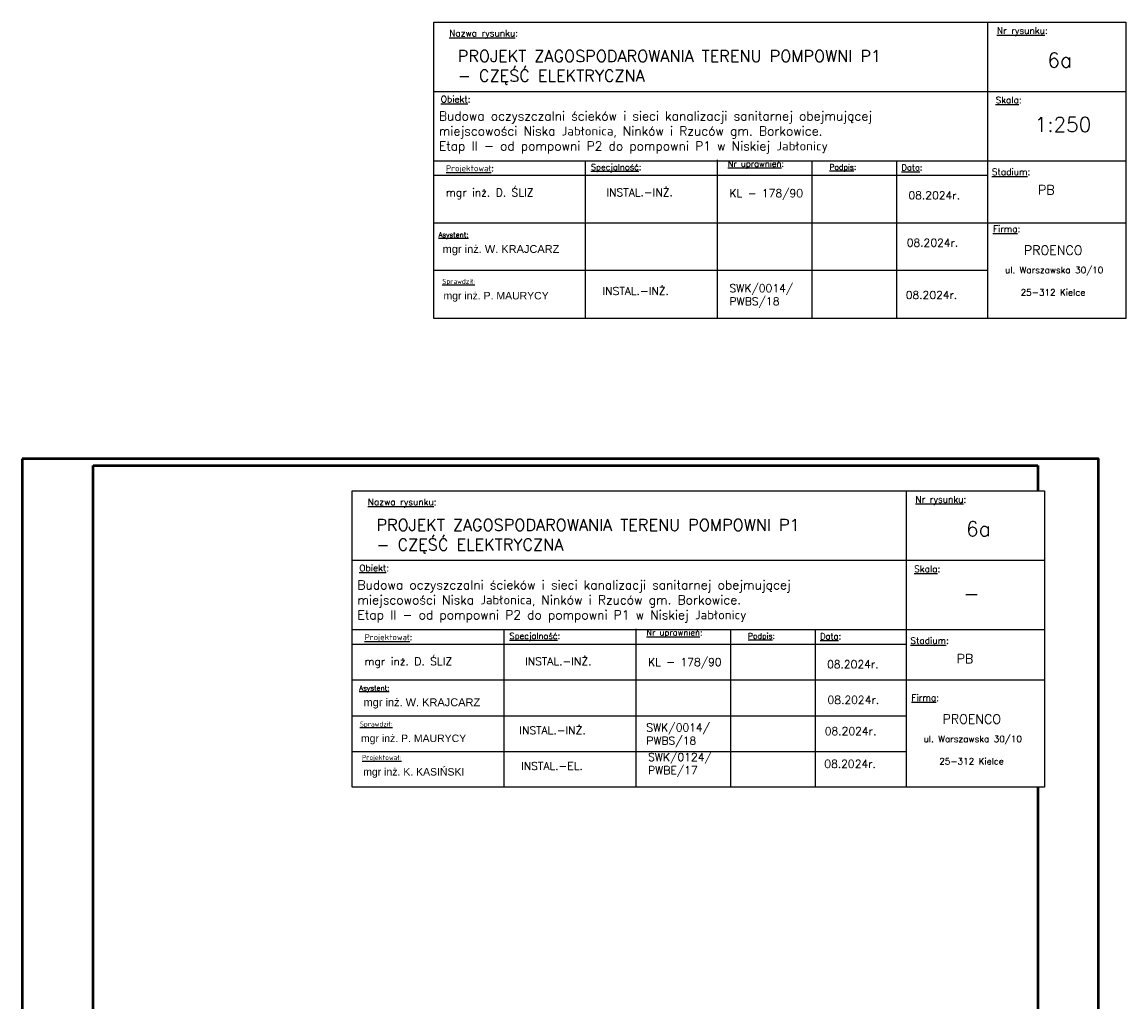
# Model space of a CAD drawing. Header units: millimetres. Extents: x 5659 to 8126, y 727 to 2118.
# Tile 2 of 53: x 6687 to 6903, y 942 to 1133. Entities that reach past the tile are written whole.
import ezdxf

# ---------------------------------------------------------------- set-up
doc = ezdxf.new("R2010")
doc.units = ezdxf.units.MM
doc.header["$XCLIPFRAME"] = 0
doc.set_wipeout_variables(frame=1)
doc.linetypes.add('GDE', pattern=[0])
for name, color, linetype, lineweight in [('EDZPD_L_0', 3, 'GDE', 18), ('ons', 6, 'Continuous', 50), ('TABELKI', 7, 'Continuous', 25)]:
    doc.layers.add(name, color=color, linetype=linetype, lineweight=lineweight)
doc.styles.get("Standard").update_dxf_attribs({"font": 'arial.ttf'})
picture_1 = doc.add_image_def('image4.jpg', size_in_pixel=(2480, 3507))

msp = doc.modelspace()

# ---------------------------------------------------------------- linework, layer by layer
at = {"layer": 'EDZPD_L_0', "linetype": 'GDE'}
for p, q in [((6851.65, 1110.841), (6851.178, 1111.453)), ((6835.772, 1019.407), (6835.299, 1020.018))]:
    msp.add_line(p, q, dxfattribs=at)
at = {"layer": 'ons'}
msp.add_lwpolyline([(6687.28, 1048.127), (6687.28, 751.127), (6897.28, 751.127), (6897.28, 1048.127), (6687.28, 1048.127)], dxfattribs=at)
at = {"layer": 'TABELKI'}
for p, q in [((6835.085, 1104.389), (6902.597, 1104.389)), ((6819.206, 1012.954), (6886.718, 1012.954))]:
    msp.add_line(p, q, dxfattribs=at)

# ---------------------------------------------------------------- pictures from other files: only their frames are drawn
at = {"layer": 'ons', "color": 7, "true_color": 0xffffff}
image = msp.add_image(picture_1, insert=(6684.133, 754.093), size_in_units=(209.973, 296.926), dxfattribs=at)
image.set_boundary_path([(200.175, 49.11), (2377.022, 3463.226)])

# ---------------------------------------------------------------- next in the draw order: wipeouts: each hides what was drawn before it
for points in [[(6767.573, 1133.282), (6902.597, 1133.282), (6902.597, 1075.495), (6767.573, 1075.495)], [(6751.694, 1041.848), (6886.718, 1041.848), (6886.718, 984.06), (6751.694, 984.06)]]:
    msp.add_wipeout(points).dxf.layer = 'TABELKI'

# ---------------------------------------------------------------- next in the draw order: linework, layer by layer
at = {"layer": 'TABELKI'}
for p, q in [((6835.085, 1104.389), (6902.597, 1104.389)), ((6819.206, 1012.954), (6886.718, 1012.954))]:
    msp.add_line(p, q, dxfattribs=at)

# ---------------------------------------------------------------- next in the draw order: wipeouts: each hides what was drawn before it
for points in [[(6767.573, 1133.282), (6902.597, 1133.282), (6902.597, 1075.495), (6767.573, 1075.495)], [(6751.694, 1041.848), (6886.718, 1041.848), (6886.718, 984.06), (6751.694, 984.06)]]:
    msp.add_wipeout(points).dxf.layer = 'TABELKI'

# ---------------------------------------------------------------- next in the draw order: linework, layer by layer
for p, q in [((6767.573, 1133.282), (6902.597, 1133.282)), ((6767.573, 1075.495), (6767.573, 1133.282)), ((6875.59, 1133.282), (6875.59, 1075.495)), ((6902.597, 1133.282), (6902.597, 1075.495)), ((6767.573, 1119.769), (6902.597, 1119.769)), ((6767.573, 1106.255), (6902.597, 1106.255)), ((6797.142, 1106.255), (6797.145, 1075.495)), ((6822.857, 1106.412), (6822.86, 1075.495)), ((6841.315, 1106.255), (6841.318, 1075.495)), ((6857.829, 1106.099), (6857.832, 1075.495)), ((6767.573, 1103.418), (6875.59, 1103.418)), ((6767.573, 1094.153), (6902.597, 1094.153)), ((6767.582, 1084.888), (6875.599, 1084.888)), ((6902.597, 1075.495), (6767.573, 1075.495)), ((6751.694, 1041.848), (6886.718, 1041.848)), ((6751.694, 984.06), (6751.694, 1041.848)), ((6859.712, 1041.848), (6859.712, 984.06)), ((6886.718, 1041.848), (6886.718, 984.06)), ((6751.694, 1028.334), (6886.718, 1028.334)), ((6751.694, 1014.821), (6886.718, 1014.821)), ((6781.263, 1014.821), (6781.266, 984.06)), ((6806.979, 1014.977), (6806.982, 984.06)), ((6825.436, 1014.821), (6825.439, 984.06)), ((6841.95, 1014.664), (6841.953, 984.06)), ((6751.694, 1011.984), (6859.712, 1011.984)), ((6751.694, 1005.003), (6886.718, 1005.003)), ((6751.694, 998.022), (6859.712, 998.022)), ((6886.718, 984.06), (6751.694, 984.06))]:
    msp.add_line(p, q, dxfattribs=at)
msp.add_lwpolyline([(6751.694, 991.041), (6859.712, 991.041)], dxfattribs=at)

# ---------------------------------------------------------------- next in the draw order: texts
at = {"layer": 'TABELKI', "attachment_point": 1}
for s, insert, char_height, width in [('{\\Fsimplex.shx|c238;\\LNazwa rysunku\\l:}', (6770.607, 1131.762), 1.27764, 51.28511), ('{\\Fsimplex.shx|c238;\\LNr rysunku\\l:}', (6877.436, 1132.272), 1.27764, 51.28511), ('{\\Fsimplex.shx|c238;\\LObiekt\\l:}', (6768.941, 1118.893), 1.27764, 51.28511), ('{\\Fsimplex.shx|c238;\\LSkala\\l:}', (6877.181, 1118.72), 1.27764, 51.28511), ('{\\Fsimplex.shx|c238;\\LProjektował\\l:}', (6769.976, 1105.361), 1.17936, 47.3401), ('{\\Fsimplex|c238;\\LSpecjalność\\l:}', (6798.237, 1105.599), 1.17936, 47.3401), ('{\\Fsimplex.shx|c238;\\LNr uprawnień\\l:}', (6824.927, 1106.255), 1.17936, 47.3401), ('{\\Fsimplex.shx|c238;\\LPodpis\\l:}', (6844.767, 1105.552), 1.08108, 47.3401), ('{\\Fsimplex.shx|c238;\\LData\\l:}', (6858.821, 1105.523), 1.17936, 47.3401), ('{\\Fsimplex.shx|c238;\\LStadium\\l:}', (6876.443, 1104.728), 1.27764, 51.28511), ('{\\fsimplex.shx|b0|i0|c238|p0;\\LAsystent:}', (6768.505, 1092.292), 0.9828, 39.45009), ('{\\Fsimplex.shx|c238;\\LFirma\\l:}', (6876.654, 1093.598), 1.27764, 51.28511), ('{\\Fsimplex.shx|c238;ul. Warszawska 30/10}', (6879.006, 1085.555), 1.26126, 35.50508), ('{\\fsimplex.shx|b0|i0|c238|p0;\\LSprawdził:}', (6769.248, 1083.212), 0.9828, 39.45009), ('{\\Fsimplex.shx|c238;25-312 Kielce}', (6882.062, 1081.192), 1.26126, 35.50508), ('{\\Fsimplex.shx|c238;\\LNazwa rysunku\\l:}', (6754.729, 1040.327), 1.27764, 51.28511), ('{\\Fsimplex.shx|c238;\\LNr rysunku\\l:}', (6861.557, 1040.837), 1.27764, 51.28511), ('{\\Fsimplex.shx|c238;\\LObiekt\\l:}', (6753.063, 1027.458), 1.27764, 51.28511), ('{\\Fsimplex.shx|c238;\\LSkala\\l:}', (6861.302, 1027.286), 1.27764, 51.28511), ('{\\Fsimplex.shx|c238;\\LProjektował\\l:}', (6754.097, 1013.927), 1.17936, 47.3401), ('{\\Fsimplex|c238;\\LSpecjalność\\l:}', (6782.359, 1014.165), 1.17936, 47.3401), ('{\\Fsimplex.shx|c238;\\LNr uprawnień\\l:}', (6809.048, 1014.821), 1.17936, 47.3401), ('{\\Fsimplex.shx|c238;\\LPodpis\\l:}', (6828.888, 1014.117), 1.08108, 47.3401), ('{\\Fsimplex.shx|c238;\\LData\\l:}', (6842.943, 1014.088), 1.17936, 47.3401), ('{\\Fsimplex.shx|c238;\\LStadium\\l:}', (6860.565, 1013.294), 1.27764, 51.28511), ('{\\fsimplex.shx|b0|i0|c238|p0;\\LAsystent:}', (6753.062, 1003.904), 0.9828, 39.45009), ('{\\Fsimplex.shx|c238;\\LFirma\\l:}', (6860.775, 1002.164), 1.27764, 51.28511), ('{\\fsimplex.shx|b0|i0|c238|p0;\\LSprawdził:}', (6753.152, 996.892), 0.9828, 39.45009), ('{\\Fsimplex.shx|c238;ul. Warszawska 30/10}', (6863.128, 994.12), 1.26126, 35.50508), ('{\\fsimplex.shx|b0|i0|c238|p0;\\LProjektował:}', (6753.587, 990.363), 0.9828, 39.45009), ('{\\Fsimplex.shx|c238;25-312 Kielce}', (6866.184, 989.758), 1.26126, 35.50508)]:
    msp.add_mtext(s, dxfattribs=dict(at, insert=insert, char_height=char_height, width=width))
at = {"layer": 'TABELKI', "lineweight": 25, "attachment_point": 1}
for s, insert, char_height, width in [('{\\fsimplex.shx|b0|i0|c238|p0;PROJEKT ZAGOSPODAROWANIA TERENU POMPOWNI P1 \\P- CZĘŚĆ ELEKTRYCZNA}', (6772.266, 1127.796), 2.2932, 117.96163), ('{\\fsimplex.shx|b0|i0|c238|p0;6a}', (6887.283, 1127.309), 2.8665, 71.01016), ('\\pt116.74;{\\Fsimplex|c238;Budowa oczyszczalni ścieków i sieci kanalizacji sanitarnej obejmującej \\Pmiejscowości Niska Jabłonica, Ninków i Rzuców gm. Borkowice. \\PEtap II - od pompowni P2 do pompowni P1 w Niskiej Jabłonicy}', (6768.579, 1115.832), 1.75135, 116.13409), ('{\\fsimplex.shx|b0|i0|c238|p0;1:250}', (6884.792, 1114.752), 2.8665, 71.01016), ('{\\Fsimplex.shx|c238;\\H0.6622x;mgr inż. D. ŚLIZ}', (6769.929, 1100.816), 2.31892, 82.57314), ('{\\Fsimplex.shx|c238;INSTAL.-INŻ.}', (6801.26, 1100.834), 1.53563, 107.34508), ('{\\Fsimplex.shx|c238;KL - 178/90}', (6825.269, 1100.681), 1.53563, 107.34508), ('{\\fsimplex.shx|b0|i0|c238|p0;08.2024r.}', (6860.167, 1100.253), 1.53563, 107.34508), ('{\\Fsimplex|c238;PB}', (6885.45, 1101.471), 1.8018, 71.01016), ('{\\H0.6622x;mgr inż. W. KRAJCARZ}', (6769.321, 1089.798), 2.31892, 82.57314), ('{\\fsimplex.shx|b0|i0|c238|p0;08.2024r.}', (6859.838, 1091.02), 1.53563, 107.34508), ('mgr inż. P. MAURYCY', (6769.481, 1080.66), 1.46092, 52.02108), ('{\\Fsimplex.shx|c238;INSTAL.-INŻ.}', (6800.494, 1081.615), 1.53563, 107.34508), ('{\\Fsimplex|c238;SWK/0014/\\PPWBS/18}', (6825.27, 1082.151), 1.53563, 107.34508), ('{\\fsimplex.shx|b0|i0|c238|p0;08.2024r.}', (6859.64, 1080.838), 1.53563, 107.34508), ('{\\fsimplex.shx|b0|i0|c238|p0;PROJEKT ZAGOSPODAROWANIA TERENU POMPOWNI P1 \\P- CZĘŚĆ ELEKTRYCZNA}', (6756.387, 1036.361), 2.2932, 117.96163), ('{\\fsimplex.shx|b0|i0|c238|p0;6a}', (6871.404, 1035.875), 2.8665, 71.01016), ('\\pt116.74;{\\Fsimplex|c238;Budowa oczyszczalni ścieków i sieci kanalizacji sanitarnej obejmującej \\Pmiejscowości Niska Jabłonica, Ninków i Rzuców gm. Borkowice. \\PEtap II - od pompowni P2 do pompowni P1 w Niskiej Jabłonicy}', (6752.7, 1024.398), 1.75135, 116.13409), ('{\\fsimplex.shx|b0|i0|c238|p0;-}', (6870.908, 1023.317), 2.8665, 71.01016), ('{\\Fsimplex|c238;PB}', (6869.572, 1010.037), 1.8018, 71.01016), ('{\\Fsimplex.shx|c238;\\H0.6622x;mgr inż. D. ŚLIZ}', (6754.05, 1009.382), 2.31892, 82.57314), ('{\\Fsimplex.shx|c238;INSTAL.-INŻ.}', (6785.382, 1009.399), 1.53563, 107.34508), ('{\\Fsimplex.shx|c238;KL - 178/90}', (6809.39, 1009.247), 1.53563, 107.34508), ('{\\fsimplex.shx|b0|i0|c238|p0;08.2024r.}', (6844.288, 1008.818), 1.53563, 107.34508), ('{\\H0.6622x;mgr inż. W. KRAJCARZ}', (6753.878, 1001.41), 2.31892, 82.57314), ('{\\fsimplex.shx|b0|i0|c238|p0;08.2024r.}', (6844.395, 1001.871), 1.53563, 107.34508), ('{\\Fsimplex.shx|c238;INSTAL.-INŻ.}', (6784.266, 995.946), 1.53563, 107.34508), ('{\\Fsimplex|c238;SWK/0014/\\PPWBS/18}', (6809.042, 996.481), 1.53563, 107.34508), ('{\\fsimplex.shx|b0|i0|c238|p0;08.2024r.}', (6843.851, 995.777), 1.53563, 107.34508), ('mgr inż. P. MAURYCY', (6753.384, 994.34), 1.46092, 52.02108), ('{\\Fsimplex|c238;SWK/0124/\\PPWBE/17}', (6809.392, 990.716), 1.53563, 107.34508), ('{\\Fsimplex|c238;INSTAL.-EL.}', (6784.616, 988.975), 1.53563, 107.34508), ('{\\fsimplex.shx|b0|i0|c238|p0;08.2024r.}', (6843.761, 989.403), 1.53563, 107.34508), ('mgr inż. K. KASIŃSKI', (6753.82, 987.811), 1.46092, 52.02108)]:
    msp.add_mtext(s, dxfattribs=dict(at, insert=insert, char_height=char_height, width=width))
at = {"layer": 'TABELKI', "lineweight": 30, "char_height": 1.8018, "width": 71.01016, "attachment_point": 1}
for insert in [(6882.697, 1089.702), (6866.818, 998.268)]:
    msp.add_mtext('{\\Fsimplex.shx|c238;PROENCO}', dxfattribs=dict(at, insert=insert))

doc.saveas('drawing.dxf')
